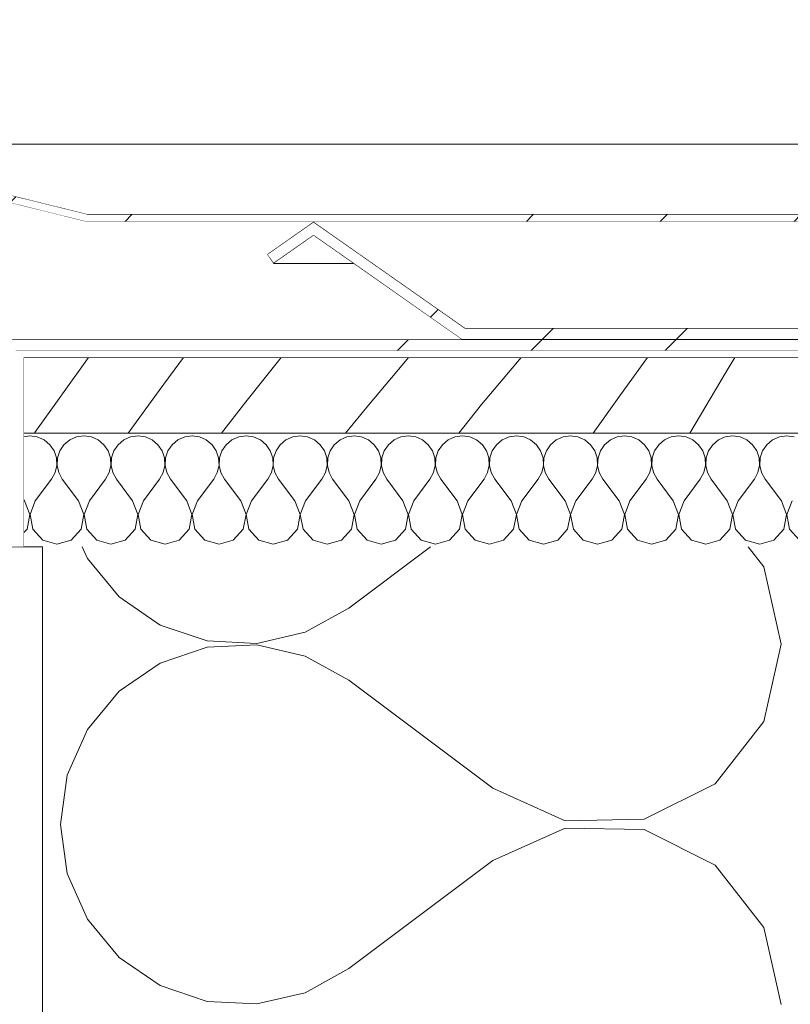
# Model space of a CAD drawing. Header units: millimetres. Extents: x 92668 to 123324, y -8921 to 14506.
# Tile 51 of 133: x 98712 to 98915, y 12619 to 12879. Entities that reach past the tile are written whole.
import ezdxf

# ---------------------------------------------------------------- set-up
doc = ezdxf.new("R2010")
doc.units = ezdxf.units.MM
doc.header["$MEASUREMENT"] = 0
doc.linetypes.add('Wipeout_Contour', pattern=[1000, 0, -1000])
for name, color, linetype in [('Nowe_A-Obróbki', 7, 'Continuous'), ('Nowe_A-Wymiary-Wewnętrzne', 7, 'Continuous'), ('Nowe_A-Wymiary-Zewnętrzne', 7, 'Continuous'), ('Nowe_A-Ściany-Zewnętrzne', 7, 'Continuous')]:
    doc.layers.add(name, color=color, linetype=linetype)
for name, color, linetype, lineweight in [('Nowe_A-Obróbki_Nr_pióra__1', 7, 'Continuous', 13), ('Nowe_A-Obróbki_Nr_pióra__174', 7, 'Continuous', 5), ('Nowe_A-Obróbki_Nr_pióra__175', 7, 'Continuous', 5), ('Nowe_A-Obróbki_Nr_pióra__90', 7, 'Continuous', 13), ('Nowe_A-Wymiary-Wewnętrzne_Nr_pióra__46', 5, 'Continuous', 15), ('Nowe_A-Wymiary-Zewnętrzne_Nr_pióra__46', 5, 'Continuous', 15), ('Nowe_A-Ściany-Zewnętrzne_Nr_pióra__174', 7, 'Continuous', 5), ('Nowe_A-Ściany-Zewnętrzne_Nr_pióra__47', 7, 'Continuous', 15), ('Nowe_A-Ściany-Zewnętrzne_Nr_pióra__67', 7, 'Continuous', 13)]:
    doc.layers.add(name, color=color, linetype=linetype, lineweight=lineweight)
for name, color, linetype, lineweight, true_color in [('Nowe_A-Wymiary-Wewnętrzne_Nr_pióra__45', 7, 'Continuous', 15, 0x40a5ff), ('Nowe_A-Wymiary-Wewnętrzne_Nr_pióra__85', 7, 'Continuous', 13, 0x80c2ff), ('Nowe_A-Wymiary-Zewnętrzne_Nr_pióra__45', 7, 'Continuous', 15, 0x40a5ff), ('Nowe_A-Wymiary-Zewnętrzne_Nr_pióra__85', 7, 'Continuous', 13, 0x80c2ff)]:
    doc.layers.add(name, color=color, linetype=linetype, lineweight=lineweight, true_color=true_color)
doc.styles.add('STYL_AUTOMATYCZNY_2', font='arial.ttf')
doc.dimstyles.new('STYL_AUTOMATYCZNY__1', dxfattribs={"dimtxt": 125, "dimasz": 47.5, "dimexe": 0.18, "dimexo": 20, "dimgap": 0, "dimtad": 1, "dimdec": 1, "dimlfac": 0.1, "dimzin": 0, "dimdsep": 46, "dimtxsty": 'STYL_AUTOMATYCZNY_2', "dimblk": 'ARROWHEAD_11', "dimblk1": 'ARROWHEAD_11', "dimblk2": 'ARROWHEAD_11', "dimcen": 0.09, "dimclrd": 256, "dimclre": 256, "dimclrt": 5, "dimadec": 1, "dimazin": 0, "dimtfac": 1, "dimtdec": 4, "dimtmove": 0, "dimatfit": 3, "dimfxl": 0, "dimtolj": 1, "dimtzin": 0, "dimarcsym": 0})
pattern_1 = [(45, (0, 0), (-88.38835, 88.38835), []), (45, (-17.68, 17.68), (-88.38835, 88.38835), []), (45, (-35.36, 35.36), (-88.38835, 88.38835), [])]

# ---------------------------------------------------------------- blocks, each defined once
blk = doc.blocks.new('*X67')
at = {"layer": 'Nowe_A-Ściany-Zewnętrzne_Nr_pióra__174', "color": 7, "linetype": 'Continuous', "lineweight": 5}
for p, q in [((98728.09, 12740), (98729.47, 12736.87)), ((98820.14, 12740), (98798.55, 12723.81)), ((98908.24, 12734.69), (98904.09, 12740)), ((98729.47, 12736.87), (98737.85, 12726.75)), ((98912.84, 12714.29), (98908.24, 12734.69)), ((98737.85, 12726.75), (98748.68, 12719.31)), ((98787.05, 12717.45), (98798.55, 12723.81)), ((98748.68, 12719.31), (98761.13, 12715.11)), ((98774.26, 12714.48), (98787.05, 12717.45)), ((98761.13, 12715.11), (98774.26, 12714.48)), ((98761.13, 12713.46), (98748.68, 12709.26)), ((98774.26, 12714.09), (98761.13, 12713.46)), ((98787.05, 12711.12), (98774.26, 12714.09)), ((98908.24, 12693.88), (98912.84, 12714.29)), ((98798.55, 12704.76), (98787.05, 12711.12)), ((98748.68, 12709.26), (98737.85, 12701.82)), ((98836.65, 12676.19), (98798.55, 12704.76)), ((98737.85, 12701.82), (98729.47, 12691.7)), ((98895.35, 12677.41), (98908.24, 12693.88)), ((98729.47, 12691.7), (98724.17, 12679.68)), ((98724.17, 12679.68), (98722.36, 12666.67)), ((98836.65, 12676.19), (98855.73, 12667.62)), ((98876.64, 12668.06), (98895.35, 12677.41)), ((98855.73, 12667.62), (98876.64, 12668.06)), ((98722.36, 12666.67), (98724.17, 12653.65)), ((98855.73, 12665.71), (98836.65, 12657.14)), ((98876.64, 12665.28), (98855.73, 12665.71)), ((98895.35, 12655.92), (98876.64, 12665.28)), ((98836.65, 12657.14), (98798.55, 12628.57)), ((98908.24, 12639.45), (98895.35, 12655.92)), ((98724.17, 12653.65), (98729.47, 12641.63)), ((98729.47, 12641.63), (98737.85, 12631.52)), ((98912.84, 12619.05), (98908.24, 12639.45)), ((98737.85, 12631.52), (98748.68, 12624.07)), ((98787.05, 12622.21), (98798.55, 12628.57)), ((98748.68, 12624.07), (98761.13, 12619.88)), ((98774.26, 12619.24), (98787.05, 12622.21)), ((98761.13, 12619.88), (98774.26, 12619.24))]:
    blk.add_line(p, q, dxfattribs=at)
blk = doc.blocks.new('ElemPrzekroju_45')
at = {"layer": 'Nowe_A-Ściany-Zewnętrzne', "linetype": 'Continuous', "lineweight": 0, "true_color": 0x000000}
h = blk.add_hatch(dxfattribs=at)
h.set_pattern_fill('Tynk', color=18, style=0, pattern_type=2)
h.set_pattern_definition([(0, (0, 0), (0, 86.60254), [0, -50]), (0, (25, 43.3), (0, 86.60254), [0, -50])])
h.paths.add_polyline_path([(98707.6, 12740), (98707.6, 12240), (98717.6, 12240), (98717.6, 12740)])
at = {"layer": 'Nowe_A-Ściany-Zewnętrzne_Nr_pióra__47', "color": 7, "linetype": 'Continuous', "lineweight": 15}
for p, q in [((98712.6, 12740), (98707.6, 12740)), ((98717.6, 12740), (98712.6, 12740))]:
    blk.add_line(p, q, dxfattribs=at)
at = {"layer": 'Nowe_A-Ściany-Zewnętrzne_Nr_pióra__67', "color": 7, "linetype": 'Continuous', "lineweight": 13}
blk.add_line((98717.6, 12740), (98717.6, 12240), dxfattribs=at)
at = {"layer": 'Nowe_A-Ściany-Zewnętrzne', "lineweight": 0}
blk.add_blockref('*X67', (0, 0), dxfattribs=at)
blk = doc.blocks.new('*X255')
at = {"layer": 'Nowe_A-Obróbki_Nr_pióra__175', "color": 7, "linetype": 'Continuous', "lineweight": 5}
for p, q in [((98715.62, 12770.2), (98729.73, 12790)), ((98748.42, 12781.31), (98754.86, 12790)), ((98771.33, 12778.28), (98780.64, 12790)), ((98813.09, 12788.53), (98814.34, 12790)), ((98833.62, 12777.53), (98844.1, 12790)), ((98870.36, 12780.09), (98877.45, 12790)), ((98898.25, 12786.17), (98900.58, 12790)), ((98803.76, 12777.42), (98813.09, 12788.53)), ((98888.64, 12770), (98898.25, 12786.17)), ((98740.21, 12770), (98748.42, 12781.31)), ((98863.16, 12770), (98870.36, 12780.09)), ((98764.92, 12770), (98771.33, 12778.28)), ((98797.65, 12770), (98803.76, 12777.42)), ((98827.59, 12770), (98833.62, 12777.53)), ((98715.48, 12770), (98715.62, 12770.2))]:
    blk.add_line(p, q, dxfattribs=at)
blk = doc.blocks.new('*X256')
at = {"layer": 'Nowe_A-Obróbki_Nr_pióra__174', "color": 7, "linetype": 'Continuous', "lineweight": 5}
for p, q in [((98714.28, 12769.29), (98712.6, 12769.05)), ((98716.23, 12769.01), (98714.28, 12769.29)), ((98728.56, 12769.29), (98726.61, 12769.01)), ((98730.52, 12769.01), (98728.56, 12769.29)), ((98742.85, 12769.29), (98740.9, 12769.01)), ((98744.8, 12769.01), (98742.85, 12769.29)), ((98757.14, 12769.29), (98755.18, 12769.01)), ((98759.09, 12769.01), (98757.14, 12769.29)), ((98771.42, 12769.29), (98769.47, 12769.01)), ((98773.37, 12769.01), (98771.42, 12769.29)), ((98785.71, 12769.29), (98783.75, 12769.01)), ((98787.66, 12769.01), (98785.71, 12769.29)), ((98799.99, 12769.29), (98798.04, 12769.01)), ((98801.94, 12769.01), (98799.99, 12769.29)), ((98814.28, 12769.29), (98812.33, 12769.01)), ((98816.23, 12769.01), (98814.28, 12769.29)), ((98828.56, 12769.29), (98826.61, 12769.01)), ((98830.52, 12769.01), (98828.56, 12769.29)), ((98842.85, 12769.29), (98840.9, 12769.01)), ((98844.8, 12769.01), (98842.85, 12769.29)), ((98857.14, 12769.29), (98855.18, 12769.01)), ((98859.09, 12769.01), (98857.14, 12769.29)), ((98871.42, 12769.29), (98869.47, 12769.01)), ((98873.37, 12769.01), (98871.42, 12769.29)), ((98885.71, 12769.29), (98883.75, 12769.01)), ((98887.66, 12769.01), (98885.71, 12769.29)), ((98899.99, 12769.29), (98898.04, 12769.01)), ((98901.94, 12769.01), (98899.99, 12769.29)), ((98914.28, 12769.29), (98912.33, 12769.01)), ((98916.23, 12769.01), (98914.28, 12769.29)), ((98718.03, 12768.22), (98716.23, 12769.01)), ((98719.55, 12766.96), (98718.03, 12768.22)), ((98720.67, 12765.34), (98719.55, 12766.96)), ((98723.29, 12766.96), (98722.17, 12765.34)), ((98724.81, 12768.22), (98723.29, 12766.96)), ((98726.61, 12769.01), (98724.81, 12768.22)), ((98732.32, 12768.22), (98730.52, 12769.01)), ((98733.84, 12766.96), (98732.32, 12768.22)), ((98734.95, 12765.34), (98733.84, 12766.96)), ((98737.58, 12766.96), (98736.46, 12765.34)), ((98739.09, 12768.22), (98737.58, 12766.96)), ((98740.9, 12769.01), (98739.09, 12768.22)), ((98746.6, 12768.22), (98744.8, 12769.01)), ((98748.12, 12766.96), (98746.6, 12768.22)), ((98749.24, 12765.34), (98748.12, 12766.96)), ((98751.86, 12766.96), (98750.75, 12765.34)), ((98753.38, 12768.22), (98751.86, 12766.96)), ((98755.18, 12769.01), (98753.38, 12768.22)), ((98760.89, 12768.22), (98759.09, 12769.01)), ((98762.41, 12766.96), (98760.89, 12768.22)), ((98763.52, 12765.34), (98762.41, 12766.96)), ((98766.15, 12766.96), (98765.03, 12765.34)), ((98767.67, 12768.22), (98766.15, 12766.96)), ((98769.47, 12769.01), (98767.67, 12768.22)), ((98775.18, 12768.22), (98773.37, 12769.01)), ((98776.69, 12766.96), (98775.18, 12768.22)), ((98777.81, 12765.34), (98776.69, 12766.96)), ((98780.43, 12766.96), (98779.32, 12765.34)), ((98781.95, 12768.22), (98780.43, 12766.96)), ((98783.75, 12769.01), (98781.95, 12768.22)), ((98789.46, 12768.22), (98787.66, 12769.01)), ((98790.98, 12766.96), (98789.46, 12768.22)), ((98792.1, 12765.34), (98790.98, 12766.96)), ((98794.72, 12766.96), (98793.6, 12765.34)), ((98796.24, 12768.22), (98794.72, 12766.96)), ((98798.04, 12769.01), (98796.24, 12768.22)), ((98803.75, 12768.22), (98801.94, 12769.01)), ((98805.26, 12766.96), (98803.75, 12768.22)), ((98806.38, 12765.34), (98805.26, 12766.96)), ((98809.01, 12766.96), (98807.89, 12765.34)), ((98810.52, 12768.22), (98809.01, 12766.96)), ((98812.33, 12769.01), (98810.52, 12768.22)), ((98818.03, 12768.22), (98816.23, 12769.01)), ((98819.55, 12766.96), (98818.03, 12768.22)), ((98820.67, 12765.34), (98819.55, 12766.96)), ((98823.29, 12766.96), (98822.17, 12765.34)), ((98824.81, 12768.22), (98823.29, 12766.96)), ((98826.61, 12769.01), (98824.81, 12768.22)), ((98832.32, 12768.22), (98830.52, 12769.01)), ((98833.84, 12766.96), (98832.32, 12768.22)), ((98834.95, 12765.34), (98833.84, 12766.96)), ((98837.58, 12766.96), (98836.46, 12765.34)), ((98839.09, 12768.22), (98837.58, 12766.96)), ((98840.9, 12769.01), (98839.09, 12768.22)), ((98846.6, 12768.22), (98844.8, 12769.01)), ((98848.12, 12766.96), (98846.6, 12768.22)), ((98849.24, 12765.34), (98848.12, 12766.96)), ((98851.86, 12766.96), (98850.75, 12765.34)), ((98853.38, 12768.22), (98851.86, 12766.96)), ((98855.18, 12769.01), (98853.38, 12768.22)), ((98860.89, 12768.22), (98859.09, 12769.01)), ((98862.41, 12766.96), (98860.89, 12768.22)), ((98863.52, 12765.34), (98862.41, 12766.96)), ((98866.15, 12766.96), (98865.03, 12765.34)), ((98867.67, 12768.22), (98866.15, 12766.96)), ((98869.47, 12769.01), (98867.67, 12768.22)), ((98875.18, 12768.22), (98873.37, 12769.01)), ((98876.69, 12766.96), (98875.18, 12768.22)), ((98877.81, 12765.34), (98876.69, 12766.96)), ((98880.43, 12766.96), (98879.32, 12765.34)), ((98881.95, 12768.22), (98880.43, 12766.96)), ((98883.75, 12769.01), (98881.95, 12768.22)), ((98889.46, 12768.22), (98887.66, 12769.01)), ((98890.98, 12766.96), (98889.46, 12768.22)), ((98892.1, 12765.34), (98890.98, 12766.96)), ((98894.72, 12766.96), (98893.6, 12765.34)), ((98896.24, 12768.22), (98894.72, 12766.96)), ((98898.04, 12769.01), (98896.24, 12768.22)), ((98903.75, 12768.22), (98901.94, 12769.01)), ((98905.26, 12766.96), (98903.75, 12768.22)), ((98906.38, 12765.34), (98905.26, 12766.96)), ((98909.01, 12766.96), (98907.89, 12765.34)), ((98910.52, 12768.22), (98909.01, 12766.96)), ((98912.33, 12769.01), (98910.52, 12768.22)), ((98721.3, 12763.47), (98720.67, 12765.34)), ((98722.17, 12765.34), (98721.55, 12763.47)), ((98735.58, 12763.47), (98734.95, 12765.34)), ((98736.46, 12765.34), (98735.83, 12763.47)), ((98749.87, 12763.47), (98749.24, 12765.34)), ((98750.75, 12765.34), (98750.12, 12763.47)), ((98764.15, 12763.47), (98763.52, 12765.34)), ((98765.03, 12765.34), (98764.4, 12763.47)), ((98778.44, 12763.47), (98777.81, 12765.34)), ((98779.32, 12765.34), (98778.69, 12763.47)), ((98792.72, 12763.47), (98792.1, 12765.34)), ((98793.6, 12765.34), (98792.97, 12763.47)), ((98807.01, 12763.47), (98806.38, 12765.34)), ((98807.89, 12765.34), (98807.26, 12763.47)), ((98821.3, 12763.47), (98820.67, 12765.34)), ((98822.17, 12765.34), (98821.55, 12763.47)), ((98835.58, 12763.47), (98834.95, 12765.34)), ((98836.46, 12765.34), (98835.83, 12763.47)), ((98849.87, 12763.47), (98849.24, 12765.34)), ((98850.75, 12765.34), (98850.12, 12763.47)), ((98864.15, 12763.47), (98863.52, 12765.34)), ((98865.03, 12765.34), (98864.4, 12763.47)), ((98878.44, 12763.47), (98877.81, 12765.34)), ((98879.32, 12765.34), (98878.69, 12763.47)), ((98892.72, 12763.47), (98892.1, 12765.34)), ((98893.6, 12765.34), (98892.97, 12763.47)), ((98907.01, 12763.47), (98906.38, 12765.34)), ((98907.89, 12765.34), (98907.26, 12763.47)), ((98720.95, 12759.58), (98721.39, 12761.5)), ((98721.39, 12761.5), (98721.3, 12763.47)), ((98721.55, 12763.47), (98721.45, 12761.5)), ((98721.45, 12761.5), (98721.9, 12759.58)), ((98735.23, 12759.58), (98735.68, 12761.5)), ((98735.68, 12761.5), (98735.58, 12763.47)), ((98735.83, 12763.47), (98735.74, 12761.5)), ((98735.74, 12761.5), (98736.18, 12759.58)), ((98749.52, 12759.58), (98749.96, 12761.5)), ((98749.96, 12761.5), (98749.87, 12763.47)), ((98750.12, 12763.47), (98750.02, 12761.5)), ((98750.02, 12761.5), (98750.47, 12759.58)), ((98763.8, 12759.58), (98764.25, 12761.5)), ((98764.25, 12761.5), (98764.15, 12763.47)), ((98764.4, 12763.47), (98764.31, 12761.5)), ((98764.31, 12761.5), (98764.75, 12759.58)), ((98778.09, 12759.58), (98778.53, 12761.5)), ((98778.53, 12761.5), (98778.44, 12763.47)), ((98778.69, 12763.47), (98778.59, 12761.5)), ((98778.59, 12761.5), (98779.04, 12759.58)), ((98792.37, 12759.58), (98792.82, 12761.5)), ((98792.82, 12761.5), (98792.72, 12763.47)), ((98792.97, 12763.47), (98792.88, 12761.5)), ((98792.88, 12761.5), (98793.32, 12759.58)), ((98806.66, 12759.58), (98807.11, 12761.5)), ((98807.11, 12761.5), (98807.01, 12763.47)), ((98807.26, 12763.47), (98807.16, 12761.5)), ((98807.16, 12761.5), (98807.61, 12759.58)), ((98820.95, 12759.58), (98821.39, 12761.5)), ((98821.39, 12761.5), (98821.3, 12763.47)), ((98821.55, 12763.47), (98821.45, 12761.5)), ((98821.45, 12761.5), (98821.9, 12759.58)), ((98835.23, 12759.58), (98835.68, 12761.5)), ((98835.68, 12761.5), (98835.58, 12763.47)), ((98835.83, 12763.47), (98835.74, 12761.5)), ((98835.74, 12761.5), (98836.18, 12759.58)), ((98849.52, 12759.58), (98849.96, 12761.5)), ((98849.96, 12761.5), (98849.87, 12763.47)), ((98850.12, 12763.47), (98850.02, 12761.5)), ((98850.02, 12761.5), (98850.47, 12759.58)), ((98863.8, 12759.58), (98864.25, 12761.5)), ((98864.25, 12761.5), (98864.15, 12763.47)), ((98864.4, 12763.47), (98864.31, 12761.5)), ((98864.31, 12761.5), (98864.75, 12759.58)), ((98878.09, 12759.58), (98878.53, 12761.5)), ((98878.53, 12761.5), (98878.44, 12763.47)), ((98878.69, 12763.47), (98878.59, 12761.5)), ((98878.59, 12761.5), (98879.04, 12759.58)), ((98892.37, 12759.58), (98892.82, 12761.5)), ((98892.82, 12761.5), (98892.72, 12763.47)), ((98892.97, 12763.47), (98892.88, 12761.5)), ((98892.88, 12761.5), (98893.32, 12759.58)), ((98906.66, 12759.58), (98907.11, 12761.5)), ((98907.11, 12761.5), (98907.01, 12763.47)), ((98907.26, 12763.47), (98907.16, 12761.5)), ((98907.16, 12761.5), (98907.61, 12759.58)), ((98719.99, 12757.86), (98720.95, 12759.58)), ((98721.9, 12759.58), (98722.85, 12757.86)), ((98734.28, 12757.86), (98735.23, 12759.58)), ((98736.18, 12759.58), (98737.14, 12757.86)), ((98748.56, 12757.86), (98749.52, 12759.58)), ((98750.47, 12759.58), (98751.42, 12757.86)), ((98762.85, 12757.86), (98763.8, 12759.58)), ((98764.75, 12759.58), (98765.71, 12757.86)), ((98777.14, 12757.86), (98778.09, 12759.58)), ((98779.04, 12759.58), (98779.99, 12757.86)), ((98791.42, 12757.86), (98792.37, 12759.58)), ((98793.32, 12759.58), (98794.28, 12757.86)), ((98805.71, 12757.86), (98806.66, 12759.58)), ((98807.61, 12759.58), (98808.56, 12757.86)), ((98819.99, 12757.86), (98820.95, 12759.58)), ((98821.9, 12759.58), (98822.85, 12757.86)), ((98834.28, 12757.86), (98835.23, 12759.58)), ((98836.18, 12759.58), (98837.14, 12757.86)), ((98848.56, 12757.86), (98849.52, 12759.58)), ((98850.47, 12759.58), (98851.42, 12757.86)), ((98862.85, 12757.86), (98863.8, 12759.58)), ((98864.75, 12759.58), (98865.71, 12757.86)), ((98877.13, 12757.86), (98878.09, 12759.58)), ((98879.04, 12759.58), (98879.99, 12757.86)), ((98891.42, 12757.86), (98892.37, 12759.58)), ((98893.32, 12759.58), (98894.28, 12757.86)), ((98905.71, 12757.86), (98906.66, 12759.58)), ((98907.61, 12759.58), (98908.56, 12757.86)), ((98715.71, 12752.14), (98719.99, 12757.86)), ((98727.14, 12752.14), (98722.85, 12757.86)), ((98729.99, 12752.14), (98734.28, 12757.86)), ((98741.42, 12752.14), (98737.14, 12757.86)), ((98744.28, 12752.14), (98748.56, 12757.86)), ((98755.71, 12752.14), (98751.42, 12757.86)), ((98758.56, 12752.14), (98762.85, 12757.86)), ((98769.99, 12752.14), (98765.71, 12757.86)), ((98772.85, 12752.14), (98777.14, 12757.86)), ((98784.28, 12752.14), (98779.99, 12757.86)), ((98787.14, 12752.14), (98791.42, 12757.86)), ((98798.56, 12752.14), (98794.28, 12757.86)), ((98801.42, 12752.14), (98805.71, 12757.86)), ((98812.85, 12752.14), (98808.56, 12757.86)), ((98815.71, 12752.14), (98819.99, 12757.86)), ((98827.14, 12752.14), (98822.85, 12757.86)), ((98829.99, 12752.14), (98834.28, 12757.86)), ((98841.42, 12752.14), (98837.14, 12757.86)), ((98844.28, 12752.14), (98848.56, 12757.86)), ((98855.71, 12752.14), (98851.42, 12757.86)), ((98858.56, 12752.14), (98862.85, 12757.86)), ((98869.99, 12752.14), (98865.71, 12757.86)), ((98872.85, 12752.14), (98877.13, 12757.86)), ((98884.28, 12752.14), (98879.99, 12757.86)), ((98887.13, 12752.14), (98891.42, 12757.86)), ((98898.56, 12752.14), (98894.28, 12757.86)), ((98901.42, 12752.14), (98905.71, 12757.86)), ((98912.85, 12752.14), (98908.56, 12757.86)), ((98712.85, 12752.14), (98712.6, 12752.48)), ((98714.25, 12748.5), (98712.85, 12752.14)), ((98715.71, 12752.14), (98714.31, 12748.5)), ((98728.53, 12748.5), (98727.14, 12752.14)), ((98729.99, 12752.14), (98728.59, 12748.5)), ((98742.82, 12748.5), (98741.42, 12752.14)), ((98744.28, 12752.14), (98742.88, 12748.5)), ((98757.11, 12748.5), (98755.71, 12752.14)), ((98758.56, 12752.14), (98757.16, 12748.5)), ((98771.39, 12748.5), (98769.99, 12752.14)), ((98772.85, 12752.14), (98771.45, 12748.5)), ((98785.68, 12748.5), (98784.28, 12752.14)), ((98787.14, 12752.14), (98785.74, 12748.5)), ((98799.96, 12748.5), (98798.56, 12752.14)), ((98801.42, 12752.14), (98800.02, 12748.5)), ((98814.25, 12748.5), (98812.85, 12752.14)), ((98815.71, 12752.14), (98814.31, 12748.5)), ((98828.53, 12748.5), (98827.14, 12752.14)), ((98829.99, 12752.14), (98828.59, 12748.5)), ((98842.82, 12748.5), (98841.42, 12752.14)), ((98844.28, 12752.14), (98842.88, 12748.5)), ((98857.11, 12748.5), (98855.71, 12752.14)), ((98858.56, 12752.14), (98857.16, 12748.5)), ((98871.39, 12748.5), (98869.99, 12752.14)), ((98872.85, 12752.14), (98871.45, 12748.5)), ((98885.68, 12748.5), (98884.28, 12752.14)), ((98887.13, 12752.14), (98885.74, 12748.5)), ((98899.96, 12748.5), (98898.56, 12752.14)), ((98901.42, 12752.14), (98900.02, 12748.5)), ((98914.25, 12748.5), (98912.85, 12752.14)), ((98915.71, 12752.14), (98914.31, 12748.5)), ((98713.52, 12744.66), (98714.25, 12748.5)), ((98714.31, 12748.5), (98715.03, 12744.66)), ((98727.81, 12744.66), (98728.53, 12748.5)), ((98728.59, 12748.5), (98729.32, 12744.66)), ((98742.1, 12744.66), (98742.82, 12748.5)), ((98742.88, 12748.5), (98743.6, 12744.66)), ((98756.38, 12744.66), (98757.11, 12748.5)), ((98757.16, 12748.5), (98757.89, 12744.66)), ((98770.67, 12744.66), (98771.39, 12748.5)), ((98771.45, 12748.5), (98772.17, 12744.66)), ((98784.95, 12744.66), (98785.68, 12748.5)), ((98785.74, 12748.5), (98786.46, 12744.66)), ((98799.24, 12744.66), (98799.96, 12748.5)), ((98800.02, 12748.5), (98800.75, 12744.66)), ((98813.52, 12744.66), (98814.25, 12748.5)), ((98814.31, 12748.5), (98815.03, 12744.66)), ((98827.81, 12744.66), (98828.53, 12748.5)), ((98828.59, 12748.5), (98829.32, 12744.66)), ((98842.1, 12744.66), (98842.82, 12748.5)), ((98842.88, 12748.5), (98843.6, 12744.66)), ((98856.38, 12744.66), (98857.11, 12748.5)), ((98857.16, 12748.5), (98857.89, 12744.66)), ((98870.67, 12744.66), (98871.39, 12748.5)), ((98871.45, 12748.5), (98872.17, 12744.66)), ((98884.95, 12744.66), (98885.68, 12748.5)), ((98885.74, 12748.5), (98886.46, 12744.66)), ((98899.24, 12744.66), (98899.96, 12748.5)), ((98900.02, 12748.5), (98900.75, 12744.66)), ((98913.52, 12744.66), (98914.25, 12748.5)), ((98914.31, 12748.5), (98915.03, 12744.66)), ((98712.6, 12743.65), (98713.52, 12744.66)), ((98715.03, 12744.66), (98717.67, 12741.78)), ((98725.18, 12741.78), (98727.81, 12744.66)), ((98729.32, 12744.66), (98731.95, 12741.78)), ((98739.46, 12741.78), (98742.1, 12744.66)), ((98743.6, 12744.66), (98746.24, 12741.78)), ((98753.75, 12741.78), (98756.38, 12744.66)), ((98757.89, 12744.66), (98760.52, 12741.78)), ((98768.03, 12741.78), (98770.67, 12744.66)), ((98772.17, 12744.66), (98774.81, 12741.78)), ((98782.32, 12741.78), (98784.95, 12744.66)), ((98786.46, 12744.66), (98789.09, 12741.78)), ((98796.6, 12741.78), (98799.24, 12744.66)), ((98800.75, 12744.66), (98803.38, 12741.78)), ((98810.89, 12741.78), (98813.52, 12744.66)), ((98815.03, 12744.66), (98817.67, 12741.78)), ((98825.18, 12741.78), (98827.81, 12744.66)), ((98829.32, 12744.66), (98831.95, 12741.78)), ((98839.46, 12741.78), (98842.1, 12744.66)), ((98843.6, 12744.66), (98846.24, 12741.78)), ((98853.75, 12741.78), (98856.38, 12744.66)), ((98857.89, 12744.66), (98860.52, 12741.78)), ((98868.03, 12741.78), (98870.67, 12744.66)), ((98872.17, 12744.66), (98874.81, 12741.78)), ((98882.32, 12741.78), (98884.95, 12744.66)), ((98886.46, 12744.66), (98889.09, 12741.78)), ((98896.6, 12741.78), (98899.24, 12744.66)), ((98900.75, 12744.66), (98903.38, 12741.78)), ((98910.89, 12741.78), (98913.52, 12744.66)), ((98915.03, 12744.66), (98917.67, 12741.78)), ((98717.67, 12741.78), (98721.42, 12740.71)), ((98721.42, 12740.71), (98725.18, 12741.78)), ((98731.95, 12741.78), (98735.71, 12740.71)), ((98735.71, 12740.71), (98739.46, 12741.78)), ((98746.24, 12741.78), (98749.99, 12740.71)), ((98749.99, 12740.71), (98753.75, 12741.78)), ((98760.52, 12741.78), (98764.28, 12740.71)), ((98764.28, 12740.71), (98768.03, 12741.78)), ((98774.81, 12741.78), (98778.56, 12740.71)), ((98778.56, 12740.71), (98782.32, 12741.78)), ((98789.09, 12741.78), (98792.85, 12740.71)), ((98792.85, 12740.71), (98796.6, 12741.78)), ((98803.38, 12741.78), (98807.14, 12740.71)), ((98807.14, 12740.71), (98810.89, 12741.78)), ((98817.67, 12741.78), (98821.42, 12740.71)), ((98821.42, 12740.71), (98825.18, 12741.78)), ((98831.95, 12741.78), (98835.71, 12740.71)), ((98835.71, 12740.71), (98839.46, 12741.78)), ((98846.24, 12741.78), (98849.99, 12740.71)), ((98849.99, 12740.71), (98853.75, 12741.78)), ((98860.52, 12741.78), (98864.28, 12740.71)), ((98864.28, 12740.71), (98868.03, 12741.78)), ((98874.81, 12741.78), (98878.56, 12740.71)), ((98878.56, 12740.71), (98882.32, 12741.78)), ((98889.09, 12741.78), (98892.85, 12740.71)), ((98892.85, 12740.71), (98896.6, 12741.78)), ((98903.38, 12741.78), (98907.13, 12740.71)), ((98907.13, 12740.71), (98910.89, 12741.78))]:
    blk.add_line(p, q, dxfattribs=at)
blk = doc.blocks.new('ElemPrzekroju_189')
at = {"layer": 'Nowe_A-Obróbki', "linetype": 'Continuous', "lineweight": 0, "true_color": 0x000000}
h = blk.add_hatch(dxfattribs=at)
h.set_pattern_fill('Aluminium', color=18, style=0, pattern_type=2)
h.set_pattern_definition(pattern_1)
h.paths.add_polyline_path([(98654.74, 12846.37), (98654.74, 12628.9), (98666.32, 12628.9), (98672.24, 12647.62), (98670.33, 12648.23), (98664.85, 12630.9), (98656.74, 12630.9), (98656.74, 12843.82), (98729.2, 12825.85), (99328.31, 12825.85), (99328.31, 12681.29), (99320.19, 12681.29), (99312.46, 12697.54), (99310.66, 12696.68), (99318.93, 12679.29), (99330.31, 12679.29), (99330.31, 12827.85), (98729.44, 12827.85)])
h = blk.add_hatch(dxfattribs=at)
h.set_pattern_fill('Aluminium', color=18, style=0, pattern_type=2)
h.set_pattern_definition(pattern_1)
h.paths.add_polyline_path([(98776.92, 12817.22), (98778.64, 12814.77), (98789.23, 12822.19), (98799.82, 12814.77), (98828.34, 12794.77), (98858.34, 12794.77), (99007.6, 12794.77), (99156.85, 12794.77), (99185.38, 12814.77), (99195.97, 12822.19), (99206.55, 12814.77), (99208.28, 12817.22), (99195.97, 12825.85), (99183.66, 12817.22), (99155.91, 12797.77), (99007.6, 12797.77), (98829.29, 12797.77), (98801.54, 12817.22), (98789.23, 12825.85)])
h = blk.add_hatch(dxfattribs=at)
h.set_pattern_fill('Aluminium', color=18, style=0, pattern_type=2)
h.set_pattern_definition(pattern_1)
h.paths.add_polyline_path([(98659.74, 12640.9), (98662.6, 12640), (98710.56, 12791.77), (99274.21, 12791.77), (99322.6, 12690), (99325.31, 12691.29), (99276.1, 12794.77), (99156.85, 12794.77), (99007.6, 12794.77), (98858.34, 12794.77), (98828.34, 12794.77), (98708.37, 12794.77)])
at = {"layer": 'Nowe_A-Obróbki_Nr_pióra__1', "color": 7, "linetype": 'Continuous', "lineweight": 13}
for p, q in [((98789.23, 12825.85), (98776.92, 12817.22)), ((98789.23, 12822.19), (98778.64, 12814.77)), ((98776.92, 12817.22), (98778.64, 12814.77)), ((98828.34, 12794.77), (98708.37, 12794.77)), ((99274.21, 12791.77), (98710.56, 12791.77)), ((99272.6, 12790), (98712.6, 12790)), ((99272.6, 12770), (98712.6, 12770))]:
    blk.add_line(p, q, dxfattribs=at)
at = {"layer": 'Nowe_A-Obróbki_Nr_pióra__1', "color": 7, "linetype": 'Continuous', "lineweight": 13, "flags": 128}
for points in [[(98654.74, 12846.37), (98729.44, 12827.85), (99191.11, 12827.85), (99250.37, 12827.85), (99330.31, 12827.85)], [(98656.74, 12843.82), (98729.2, 12825.85), (98789.23, 12825.85), (99191.11, 12825.85), (99195.97, 12825.85), (99250.37, 12825.85), (99328.31, 12825.85)], [(98789.23, 12825.85), (98801.54, 12817.22), (98829.29, 12797.77)], [(98789.23, 12822.19), (98799.82, 12814.77), (98828.34, 12794.77)], [(99155.91, 12797.77), (99007.6, 12797.77), (98829.29, 12797.77)], [(99156.85, 12794.77), (99007.6, 12794.77), (98858.34, 12794.77), (98828.34, 12794.77)], [(98712.6, 12790), (98712.6, 12770), (98712.6, 12740)]]:
    blk.add_lwpolyline(points, dxfattribs=at)
at = {"layer": 'Nowe_A-Obróbki', "lineweight": 0}
for name in ['*X255', '*X256']:
    blk.add_blockref(name, (0, 0), dxfattribs=at)
blk = doc.blocks.new('ElemPrzekroju_191')
at = {"color": 254, "linetype": 'Wipeout_Contour', "lineweight": 0, "ltscale": 630643.075501}
blk.add_wipeout([(107127.52, 12846.37), (98654.74, 12846.37), (98729.44, 12827.85), (107137.97, 12827.85), (107137.97, 12840), (107127.52, 12840)], dxfattribs=at).dxf.layer = 'Nowe_A-Obróbki'
at = {"layer": 'Nowe_A-Obróbki_Nr_pióra__90', "color": 7, "linetype": 'Continuous', "lineweight": 13}
blk.add_line((107127.52, 12846.37), (98654.74, 12846.37), dxfattribs=at)
at = {"color": 254, "linetype": 'Wipeout_Contour', "lineweight": 0, "ltscale": 1294035.613063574}
blk.add_wipeout([(98656.74, 12630.9), (98664.85, 12630.9), (98667.73, 12640), (98662.6, 12640), (98659.74, 12640.9), (98708.37, 12794.77), (98828.34, 12794.77), (98799.82, 12814.77), (98778.64, 12814.77), (98776.92, 12817.22), (98789.23, 12825.85), (98729.2, 12825.85), (98656.74, 12843.82)], dxfattribs=at).dxf.layer = 'Nowe_A-Obróbki'
at = {"color": 254, "linetype": 'Wipeout_Contour', "lineweight": 0, "ltscale": 399272.891556}
blk.add_wipeout([(98789.23, 12825.85), (98829.29, 12797.77), (99155.91, 12797.77), (99195.97, 12825.85)], dxfattribs=at).dxf.layer = 'Nowe_A-Obróbki'
at = {"color": 254, "linetype": 'Wipeout_Contour', "lineweight": 0, "ltscale": 996259.890328}
blk.add_wipeout([(98662.6, 12640), (98667.73, 12640), (98670.33, 12648.23), (98707.6, 12648.23), (98707.6, 12740), (98712.6, 12740), (98712.6, 12790), (99275.05, 12790), (99274.21, 12791.77), (98710.56, 12791.77)], dxfattribs=at).dxf.layer = 'Nowe_A-Obróbki'
at = {"color": 254, "linetype": 'Wipeout_Contour', "lineweight": 0, "ltscale": 298851.636946}
blk.add_wipeout([(98789.23, 12822.19), (98778.64, 12814.77), (98799.82, 12814.77)], dxfattribs=at).dxf.layer = 'Nowe_A-Obróbki'
at = {"layer": 'Nowe_A-Obróbki_Nr_pióra__90', "color": 7, "linetype": 'Continuous', "lineweight": 13}
blk.add_line((98799.82, 12814.77), (98778.64, 12814.77), dxfattribs=at)
blk = doc.blocks.new('*D341')
at = {"layer": 'Nowe_A-Wymiary-Wewnętrzne_Nr_pióra__45', "linetype": 'Continuous', "lineweight": 15, "true_color": 0x40a5ff}
for points in [[(100730.87, 12846.37), (100731.82, 12841.59), (100734.53, 12837.54), (100738.59, 12834.83), (100743.37, 12833.87), (100748.15, 12834.83), (100752.21, 12837.54), (100754.92, 12841.59), (100755.87, 12846.37), (100754.92, 12851.16), (100752.21, 12855.21), (100748.15, 12857.92), (100743.37, 12858.87), (100738.59, 12857.92), (100734.53, 12855.21), (100731.82, 12851.16)], [(100730.87, 12240), (100731.82, 12235.22), (100734.53, 12231.16), (100738.59, 12228.45), (100743.37, 12227.5), (100748.15, 12228.45), (100752.21, 12231.16), (100754.92, 12235.22), (100755.87, 12240), (100754.92, 12244.78), (100752.21, 12248.84), (100748.15, 12251.55), (100743.37, 12252.5), (100738.59, 12251.55), (100734.53, 12248.84), (100731.82, 12244.78)]]:
    blk.add_hatch(color=161, dxfattribs=at).paths.add_polyline_path(points)
at = {"layer": 'Nowe_A-Wymiary-Wewnętrzne_Nr_pióra__45', "color": 161, "linetype": 'Continuous', "lineweight": 15, "true_color": 0x40a5ff}
for centre in [(100743.37, 12846.37), (100743.37, 12240)]:
    blk.add_circle(centre, 12.5, dxfattribs=at)
at = {"layer": 'Nowe_A-Wymiary-Wewnętrzne_Nr_pióra__85', "color": 151, "linetype": 'Continuous', "lineweight": 13, "true_color": 0x80c2ff}
for p, q in [((100743.37, 12858.87), (100743.37, 12871.37)), ((100730.87, 12846.37), (100696.5, 12846.37)), ((100790.25, 12846.37), (100755.87, 12846.37)), ((100743.37, 12252.5), (100743.37, 12833.87)), ((100730.87, 12240), (100696.5, 12240)), ((100790.25, 12240), (100755.87, 12240))]:
    blk.add_line(p, q, dxfattribs=at)
at = {"layer": 'Nowe_A-Wymiary-Wewnętrzne_Nr_pióra__46', "color": 5, "lineweight": 15, "insert": (100718.37, 12376.36), "char_height": 125, "attachment_point": 7, "rotation": 90, "style": 'STYL_AUTOMATYCZNY_2'}
blk.add_mtext('\\A1;{\\pql;\\fArial|b0|i0|c238|p0;\\W1.000000;60,6}', dxfattribs=at)
blk = doc.blocks.new('ARROWHEAD_11')
at = {"color": 0, "linetype": 'Continuous', "lineweight": 0}
blk.add_line((0, 0), (-1, 0), dxfattribs=at)
at = {"color": 0, "linetype": 'Continuous', "lineweight": 0, "const_width": 0.25, "flags": 128}
blk.add_lwpolyline([(-0.125, 0, 1), (0.125, 0, 1)], format="xyb", close=True, dxfattribs=at)
blk = doc.blocks.new('*D391')
at = {"layer": 'Nowe_A-Wymiary-Zewnętrzne_Nr_pióra__45', "linetype": 'Continuous', "lineweight": 15, "true_color": 0x40a5ff}
for points in [[(97911.78, 12845), (97912.73, 12840.22), (97915.44, 12836.16), (97919.5, 12833.45), (97924.28, 12832.5), (97929.06, 12833.45), (97933.12, 12836.16), (97935.83, 12840.22), (97936.78, 12845), (97935.83, 12849.78), (97933.12, 12853.84), (97929.06, 12856.55), (97924.28, 12857.5), (97919.5, 12856.55), (97915.44, 12853.84), (97912.73, 12849.78)], [(97911.78, -450), (97912.73, -454.78), (97915.44, -458.84), (97919.5, -461.55), (97924.28, -462.5), (97929.06, -461.55), (97933.12, -458.84), (97935.83, -454.78), (97936.78, -450), (97935.83, -445.22), (97933.12, -441.16), (97929.06, -438.45), (97924.28, -437.5), (97919.5, -438.45), (97915.44, -441.16), (97912.73, -445.22)]]:
    blk.add_hatch(color=161, dxfattribs=at).paths.add_polyline_path(points)
at = {"layer": 'Nowe_A-Wymiary-Zewnętrzne_Nr_pióra__45', "color": 161, "linetype": 'Continuous', "lineweight": 15, "true_color": 0x40a5ff}
for centre in [(97924.28, 12845), (97924.28, -450)]:
    blk.add_circle(centre, 12.5, dxfattribs=at)
at = {"layer": 'Nowe_A-Wymiary-Zewnętrzne_Nr_pióra__85', "color": 151, "linetype": 'Continuous', "lineweight": 13, "true_color": 0x80c2ff}
for p, q in [((97924.28, 12857.5), (97924.28, 12870)), ((97911.78, 12845), (97877.41, 12845)), ((97971.16, 12845), (97936.78, 12845)), ((97924.28, -437.5), (97924.28, 12832.5)), ((97911.78, -450), (97877.41, -450)), ((97971.16, -450), (97936.78, -450)), ((97924.28, -475), (97924.28, -462.5))]:
    blk.add_line(p, q, dxfattribs=at)
at = {"layer": 'Nowe_A-Wymiary-Zewnętrzne_Nr_pióra__46', "color": 5, "lineweight": 15, "insert": (97899.28, 5911.52), "char_height": 125, "attachment_point": 7, "rotation": 90, "style": 'STYL_AUTOMATYCZNY_2'}
blk.add_mtext('\\A1;{\\pql;\\fArial|b0|i0|c238|p0;\\W1.000000;1\xa0329,5}', dxfattribs=at)
blk = doc.blocks.new('*D412')
at = {"layer": 'Nowe_A-Wymiary-Zewnętrzne_Nr_pióra__45', "linetype": 'Continuous', "lineweight": 15, "true_color": 0x40a5ff}
for points in [[(119360.24, 12630), (119361.19, 12625.22), (119363.9, 12621.16), (119367.96, 12618.45), (119372.74, 12617.5), (119377.53, 12618.45), (119381.58, 12621.16), (119384.29, 12625.22), (119385.24, 12630), (119384.29, 12634.78), (119381.58, 12638.84), (119377.53, 12641.55), (119372.74, 12642.5), (119367.96, 12641.55), (119363.9, 12638.84), (119361.19, 12634.78)], [(119360.24, 12240), (119361.19, 12235.22), (119363.9, 12231.16), (119367.96, 12228.45), (119372.74, 12227.5), (119377.53, 12228.45), (119381.58, 12231.16), (119384.29, 12235.22), (119385.24, 12240), (119384.29, 12244.78), (119381.58, 12248.84), (119377.53, 12251.55), (119372.74, 12252.5), (119367.96, 12251.55), (119363.9, 12248.84), (119361.19, 12244.78)]]:
    blk.add_hatch(color=161, dxfattribs=at).paths.add_polyline_path(points)
at = {"layer": 'Nowe_A-Wymiary-Zewnętrzne_Nr_pióra__45', "color": 161, "linetype": 'Continuous', "lineweight": 15, "true_color": 0x40a5ff}
for centre in [(119372.74, 12630), (119372.74, 12240)]:
    blk.add_circle(centre, 12.5, dxfattribs=at)
at = {"layer": 'Nowe_A-Wymiary-Zewnętrzne_Nr_pióra__85', "color": 151, "linetype": 'Continuous', "lineweight": 13, "true_color": 0x80c2ff}
for p, q in [((119360.24, 12630), (119325.87, 12630)), ((119419.62, 12630), (119385.24, 12630)), ((119372.74, 12252.5), (119372.74, 12617.5)), ((119360.24, 12240), (119325.87, 12240)), ((119419.62, 12240), (119385.24, 12240))]:
    blk.add_line(p, q, dxfattribs=at)
at = {"layer": 'Nowe_A-Wymiary-Zewnętrzne_Nr_pióra__46', "color": 5, "lineweight": 15, "insert": (119347.74, 12268.17), "char_height": 125, "attachment_point": 7, "rotation": 90, "style": 'STYL_AUTOMATYCZNY_2'}
blk.add_mtext('\\A1;{\\pql;\\fArial|b0|i0|c238|p0;\\W1.000000;39,0}', dxfattribs=at)
blk = doc.blocks.new('*D413')
at = {"layer": 'Nowe_A-Wymiary-Zewnętrzne_Nr_pióra__45', "linetype": 'Continuous', "lineweight": 15, "true_color": 0x40a5ff}
for points in [[(119360.24, 12845), (119361.19, 12840.22), (119363.9, 12836.16), (119367.96, 12833.45), (119372.74, 12832.5), (119377.53, 12833.45), (119381.58, 12836.16), (119384.29, 12840.22), (119385.24, 12845), (119384.29, 12849.78), (119381.58, 12853.84), (119377.53, 12856.55), (119372.74, 12857.5), (119367.96, 12856.55), (119363.9, 12853.84), (119361.19, 12849.78)], [(119360.24, 12630), (119361.19, 12625.22), (119363.9, 12621.16), (119367.96, 12618.45), (119372.74, 12617.5), (119377.53, 12618.45), (119381.58, 12621.16), (119384.29, 12625.22), (119385.24, 12630), (119384.29, 12634.78), (119381.58, 12638.84), (119377.53, 12641.55), (119372.74, 12642.5), (119367.96, 12641.55), (119363.9, 12638.84), (119361.19, 12634.78)]]:
    blk.add_hatch(color=161, dxfattribs=at).paths.add_polyline_path(points)
at = {"layer": 'Nowe_A-Wymiary-Zewnętrzne_Nr_pióra__45', "color": 161, "linetype": 'Continuous', "lineweight": 15, "true_color": 0x40a5ff}
for centre in [(119372.74, 12845), (119372.74, 12630)]:
    blk.add_circle(centre, 12.5, dxfattribs=at)
at = {"layer": 'Nowe_A-Wymiary-Zewnętrzne_Nr_pióra__85', "color": 151, "linetype": 'Continuous', "lineweight": 13, "true_color": 0x80c2ff}
for p, q in [((119372.74, 12857.5), (119372.74, 12870)), ((119360.24, 12845), (119325.87, 12845)), ((119419.62, 12845), (119385.24, 12845)), ((119372.74, 12642.5), (119372.74, 12832.5)), ((119360.24, 12630), (119325.87, 12630)), ((119419.62, 12630), (119385.24, 12630))]:
    blk.add_line(p, q, dxfattribs=at)
at = {"layer": 'Nowe_A-Wymiary-Zewnętrzne_Nr_pióra__46', "color": 5, "lineweight": 15, "insert": (119347.74, 12857.5), "char_height": 125, "attachment_point": 7, "rotation": 90, "style": 'STYL_AUTOMATYCZNY_2'}
blk.add_mtext('\\A1;{\\pql;\\fArial|b0|i0|c238|p0;\\W1.000000;21,5}', dxfattribs=at)
blk = doc.blocks.new('*D414')
at = {"layer": 'Nowe_A-Wymiary-Zewnętrzne_Nr_pióra__45', "linetype": 'Continuous', "lineweight": 15, "true_color": 0x40a5ff}
for points in [[(119555.91, 12845), (119556.87, 12840.22), (119559.58, 12836.16), (119563.63, 12833.45), (119568.41, 12832.5), (119573.2, 12833.45), (119577.25, 12836.16), (119579.96, 12840.22), (119580.91, 12845), (119579.96, 12849.78), (119577.25, 12853.84), (119573.2, 12856.55), (119568.41, 12857.5), (119563.63, 12856.55), (119559.58, 12853.84), (119556.87, 12849.78)], [(119555.91, -450), (119556.87, -454.78), (119559.58, -458.84), (119563.63, -461.55), (119568.41, -462.5), (119573.2, -461.55), (119577.25, -458.84), (119579.96, -454.78), (119580.91, -450), (119579.96, -445.22), (119577.25, -441.16), (119573.2, -438.45), (119568.41, -437.5), (119563.63, -438.45), (119559.58, -441.16), (119556.87, -445.22)]]:
    blk.add_hatch(color=161, dxfattribs=at).paths.add_polyline_path(points)
at = {"layer": 'Nowe_A-Wymiary-Zewnętrzne_Nr_pióra__45', "color": 161, "linetype": 'Continuous', "lineweight": 15, "true_color": 0x40a5ff}
for centre in [(119568.41, 12845), (119568.41, -450)]:
    blk.add_circle(centre, 12.5, dxfattribs=at)
at = {"layer": 'Nowe_A-Wymiary-Zewnętrzne_Nr_pióra__85', "color": 151, "linetype": 'Continuous', "lineweight": 13, "true_color": 0x80c2ff}
for p, q in [((119568.41, 12857.5), (119568.41, 12870)), ((119555.91, 12845), (119521.54, 12845)), ((119615.29, 12845), (119580.91, 12845)), ((119568.41, -437.5), (119568.41, 12832.5)), ((119555.91, -450), (119521.54, -450)), ((119615.29, -450), (119580.91, -450)), ((119568.41, -475), (119568.41, -462.5))]:
    blk.add_line(p, q, dxfattribs=at)
at = {"layer": 'Nowe_A-Wymiary-Zewnętrzne_Nr_pióra__46', "color": 5, "lineweight": 15, "insert": (119543.41, 5911.52), "char_height": 125, "attachment_point": 7, "rotation": 90, "style": 'STYL_AUTOMATYCZNY_2'}
blk.add_mtext('\\A1;{\\pql;\\fArial|b0|i0|c238|p0;\\W1.000000;1\xa0329,5}', dxfattribs=at)

msp = doc.modelspace()

# ---------------------------------------------------------------- block references
at = {"layer": 'Nowe_A-Obróbki', "lineweight": 0}
msp.add_blockref('ElemPrzekroju_189', (0, 0), dxfattribs=at)
at = {"layer": 'Nowe_A-Ściany-Zewnętrzne', "lineweight": 0}
msp.add_blockref('ElemPrzekroju_45', (0, 0), dxfattribs=at)

# ---------------------------------------------------------------- next in the draw order: block references
at = {"layer": 'Nowe_A-Obróbki', "lineweight": 0}
msp.add_blockref('ElemPrzekroju_191', (0, 0), dxfattribs=at)

# ---------------------------------------------------------------- next in the draw order: dimensions: what is measured, and where the dimension line sits
at = {"layer": 'Nowe_A-Wymiary-Wewnętrzne', "color": 151, "linetype": 'Continuous', "lineweight": 13, "true_color": 0x80c2ff}
dim = msp.add_linear_dim(base=(100743.37, 12846.37), p1=(99277.6, 12240), p2=(98654.74, 12846.37), angle=90, dimstyle='STYL_AUTOMATYCZNY__1', dxfattribs=at)
dim.commit()
dim.dimension.update_dxf_attribs({"geometry": '*D341', "text_midpoint": (100655.87, 12538.18), "dimtype": 160, "text_rotation": 90})
at = {"layer": 'Nowe_A-Wymiary-Zewnętrzne', "color": 151, "linetype": 'Continuous', "lineweight": 13, "true_color": 0x80c2ff}
for base, p1, p2, picture, middle in [((119372.74, 12845), (98654.74, 12630), (98654.74, 12845), '*D413', (119285.24, 13019.32)), ((97924.28, 12845), (98787.6, -450), (98654.74, 12845), '*D391', (97836.78, 6192.64)), ((119568.41, 12845), (98787.6, -450), (98654.74, 12845), '*D414', (119480.91, 6192.64)), ((119372.74, 12630), (98707.6, 12240), (98654.74, 12630), '*D412', (119285.24, 12430))]:
    dim = msp.add_linear_dim(base=base, p1=p1, p2=p2, angle=90, dimstyle='STYL_AUTOMATYCZNY__1', dxfattribs=at)
    dim.commit()
    dim.dimension.update_dxf_attribs({"geometry": picture, "text_midpoint": middle, "dimtype": 160, "text_rotation": 90})

doc.saveas('drawing.dxf')
